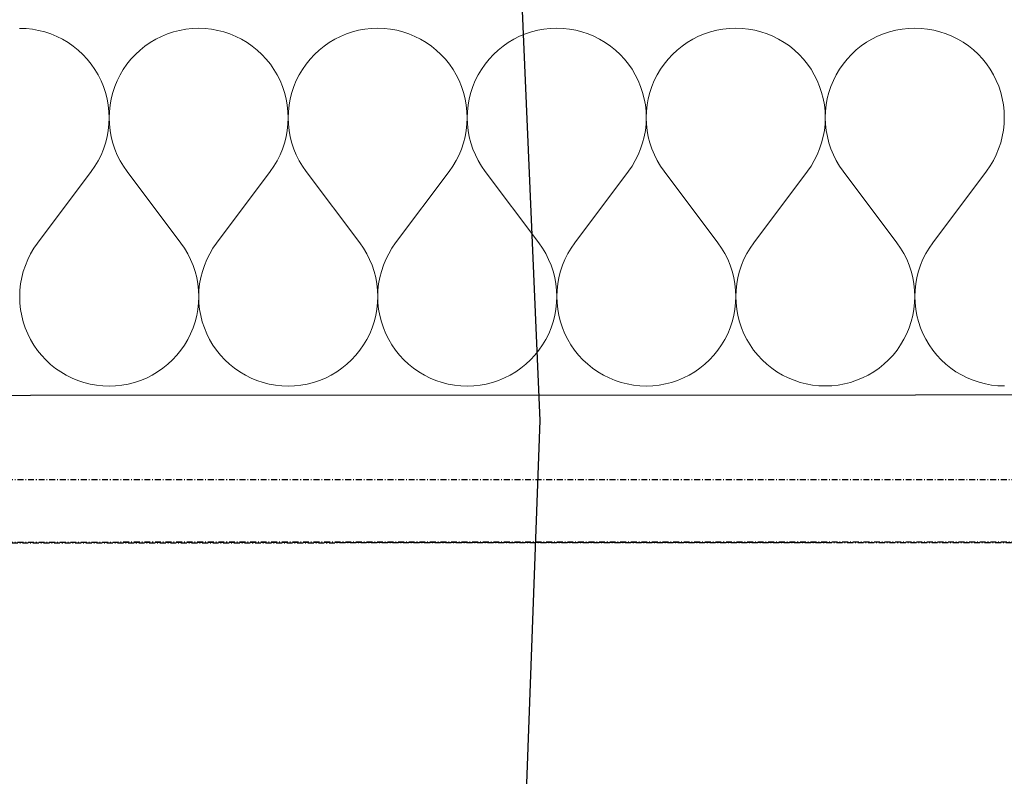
# Model space of a CAD drawing. Header units: millimetres. Extents: x -28017 to 3863, y -4271 to 20239.
# Tile 48 of 105: x -15619 to -15200, y 28 to 350. Entities that reach past the tile are written whole.
import ezdxf

# ---------------------------------------------------------------- set-up
doc = ezdxf.new("R2010")
doc.units = ezdxf.units.MM
doc.header["$MEASUREMENT"] = 0
doc.linetypes.add('Wipeout_Contour', pattern=[1000, 0, -1000])
doc.linetypes.add('Čerchovaná M', pattern=[4.5, 2.5, -0.85, 0.3, -0.85])
for name, color, linetype in [('5._POHLED ZÁPADNÍ_2_Konstrukce - nenosné', 7, 'Continuous'), ('5._POHLED ZÁPADNÍ_2_Nové_Anotace - SP', 7, 'Continuous'), ('5._POHLED ZÁPADNÍ_2_Nové_Konstrukce - nosné', 7, 'Continuous'), ('5._POHLED ZÁPADNÍ_2_Nové_Výplně – Řezové', 7, 'Continuous')]:
    doc.layers.add(name, color=color, linetype=linetype)

# ---------------------------------------------------------------- blocks, each defined once
blk = doc.blocks.new('*X3', base_point=(-28336.19, -5790.34))
at = {"layer": '5._POHLED ZÁPADNÍ_2_Nové_Výplně – Řezové', "color": 21, "linetype": 'Continuous', "lineweight": 20, "true_color": 0xffaaaa}
for p, q in [((-15616.43, 345.93), (-15619.15, 346.03)), ((-15613.73, 345.64), (-15616.43, 345.93)), ((-15611.05, 345.16), (-15613.73, 345.64)), ((-15608.41, 344.49), (-15611.05, 345.16)), ((-15605.83, 343.63), (-15608.41, 344.49)), ((-15603.32, 342.59), (-15605.83, 343.63)), ((-15556.28, 343.64), (-15558.79, 342.6)), ((-15553.7, 344.5), (-15556.28, 343.64)), ((-15551.06, 345.18), (-15553.7, 344.5)), ((-15548.38, 345.66), (-15551.06, 345.18)), ((-15545.68, 345.95), (-15548.38, 345.66)), ((-15542.96, 346.05), (-15545.68, 345.95)), ((-15540.24, 345.95), (-15542.96, 346.05)), ((-15537.54, 345.66), (-15540.24, 345.95)), ((-15534.86, 345.18), (-15537.54, 345.66)), ((-15532.22, 344.51), (-15534.86, 345.18)), ((-15529.64, 343.65), (-15532.22, 344.51)), ((-15527.13, 342.61), (-15529.64, 343.65)), ((-15480.09, 343.66), (-15482.6, 342.62)), ((-15477.51, 344.52), (-15480.09, 343.66)), ((-15474.87, 345.2), (-15477.51, 344.52)), ((-15472.19, 345.68), (-15474.87, 345.2)), ((-15469.49, 345.97), (-15472.19, 345.68)), ((-15466.77, 346.07), (-15469.49, 345.97)), ((-15464.05, 345.97), (-15466.77, 346.07)), ((-15461.35, 345.68), (-15464.05, 345.97)), ((-15458.67, 345.2), (-15461.35, 345.68)), ((-15456.03, 344.53), (-15458.67, 345.2)), ((-15453.45, 343.67), (-15456.03, 344.53)), ((-15450.94, 342.63), (-15453.45, 343.67)), ((-15403.9, 343.69), (-15406.41, 342.64)), ((-15401.32, 344.55), (-15403.9, 343.69)), ((-15398.68, 345.22), (-15401.32, 344.55)), ((-15396, 345.7), (-15398.68, 345.22)), ((-15393.3, 346), (-15396, 345.7)), ((-15390.58, 346.09), (-15393.3, 346)), ((-15387.86, 346), (-15390.58, 346.09)), ((-15385.15, 345.71), (-15387.86, 346)), ((-15382.48, 345.22), (-15385.15, 345.71)), ((-15379.84, 344.55), (-15382.48, 345.22)), ((-15377.26, 343.69), (-15379.84, 344.55)), ((-15374.75, 342.65), (-15377.26, 343.69)), ((-15327.71, 343.71), (-15330.22, 342.67)), ((-15325.12, 344.57), (-15327.71, 343.71)), ((-15322.49, 345.24), (-15325.12, 344.57)), ((-15319.81, 345.73), (-15322.49, 345.24)), ((-15317.11, 346.02), (-15319.81, 345.73)), ((-15314.39, 346.12), (-15317.11, 346.02)), ((-15311.67, 346.02), (-15314.39, 346.12)), ((-15308.96, 345.73), (-15311.67, 346.02)), ((-15306.29, 345.25), (-15308.96, 345.73)), ((-15303.65, 344.57), (-15306.29, 345.25)), ((-15301.07, 343.72), (-15303.65, 344.57)), ((-15298.56, 342.68), (-15301.07, 343.72)), ((-15251.52, 343.73), (-15254.03, 342.69)), ((-15248.93, 344.59), (-15251.52, 343.73)), ((-15246.3, 345.26), (-15248.93, 344.59)), ((-15243.62, 345.75), (-15246.3, 345.26)), ((-15240.92, 346.04), (-15243.62, 345.75)), ((-15238.2, 346.14), (-15240.92, 346.04)), ((-15235.48, 346.04), (-15238.2, 346.14)), ((-15232.77, 345.75), (-15235.48, 346.04)), ((-15230.1, 345.27), (-15232.77, 345.75)), ((-15227.46, 344.6), (-15230.1, 345.27)), ((-15224.88, 343.74), (-15227.46, 344.6)), ((-15222.37, 342.7), (-15224.88, 343.74)), ((-15600.88, 341.37), (-15603.32, 342.59)), ((-15598.55, 339.98), (-15600.88, 341.37)), ((-15596.31, 338.43), (-15598.55, 339.98)), ((-15563.56, 339.99), (-15565.8, 338.44)), ((-15561.22, 341.38), (-15563.56, 339.99)), ((-15558.79, 342.6), (-15561.22, 341.38)), ((-15524.69, 341.39), (-15527.13, 342.61)), ((-15522.35, 340), (-15524.69, 341.39)), ((-15520.12, 338.45), (-15522.35, 340)), ((-15487.37, 340.01), (-15489.6, 338.46)), ((-15485.03, 341.4), (-15487.37, 340.01)), ((-15482.6, 342.62), (-15485.03, 341.4)), ((-15448.5, 341.41), (-15450.94, 342.63)), ((-15446.16, 340.03), (-15448.5, 341.41)), ((-15443.93, 338.47), (-15446.16, 340.03)), ((-15411.18, 340.04), (-15413.41, 338.48)), ((-15408.84, 341.42), (-15411.18, 340.04)), ((-15406.41, 342.64), (-15408.84, 341.42)), ((-15372.31, 341.44), (-15374.75, 342.65)), ((-15369.97, 340.05), (-15372.31, 341.44)), ((-15367.74, 338.5), (-15369.97, 340.05)), ((-15334.99, 340.06), (-15337.22, 338.5)), ((-15332.65, 341.45), (-15334.99, 340.06)), ((-15330.22, 342.67), (-15332.65, 341.45)), ((-15296.12, 341.46), (-15298.56, 342.68)), ((-15293.78, 340.07), (-15296.12, 341.46)), ((-15291.55, 338.52), (-15293.78, 340.07)), ((-15258.8, 340.08), (-15261.03, 338.53)), ((-15256.46, 341.47), (-15258.8, 340.08)), ((-15254.03, 342.69), (-15256.46, 341.47)), ((-15219.93, 341.48), (-15222.37, 342.7)), ((-15217.59, 340.09), (-15219.93, 341.48)), ((-15215.36, 338.54), (-15217.59, 340.09)), ((-15594.19, 336.72), (-15596.31, 338.43)), ((-15592.2, 334.87), (-15594.19, 336.72)), ((-15567.91, 336.73), (-15569.9, 334.87)), ((-15565.8, 338.44), (-15567.91, 336.73)), ((-15518, 336.74), (-15520.12, 338.45)), ((-15516.01, 334.89), (-15518, 336.74)), ((-15491.72, 336.75), (-15493.71, 334.9)), ((-15489.6, 338.46), (-15491.72, 336.75)), ((-15441.81, 336.77), (-15443.93, 338.47)), ((-15439.82, 334.91), (-15441.81, 336.77)), ((-15415.53, 336.77), (-15417.52, 334.92)), ((-15413.41, 338.48), (-15415.53, 336.77)), ((-15365.62, 336.79), (-15367.74, 338.5)), ((-15363.63, 334.94), (-15365.62, 336.79)), ((-15339.34, 336.8), (-15341.33, 334.94)), ((-15337.22, 338.5), (-15339.34, 336.8)), ((-15289.43, 336.81), (-15291.55, 338.52)), ((-15287.44, 334.96), (-15289.43, 336.81)), ((-15263.15, 336.82), (-15265.14, 334.96)), ((-15261.03, 338.53), (-15263.15, 336.82)), ((-15213.24, 336.83), (-15215.36, 338.54)), ((-15211.25, 334.98), (-15213.24, 336.83)), ((-15590.35, 332.88), (-15592.2, 334.87)), ((-15588.64, 330.76), (-15590.35, 332.88)), ((-15571.75, 332.88), (-15573.46, 330.76)), ((-15569.9, 334.87), (-15571.75, 332.88)), ((-15514.16, 332.9), (-15516.01, 334.89)), ((-15512.45, 330.78), (-15514.16, 332.9)), ((-15495.56, 332.9), (-15497.27, 330.79)), ((-15493.71, 334.9), (-15495.56, 332.9)), ((-15437.97, 332.92), (-15439.82, 334.91)), ((-15436.26, 330.8), (-15437.97, 332.92)), ((-15419.37, 332.93), (-15421.08, 330.81)), ((-15417.52, 334.92), (-15419.37, 332.93)), ((-15361.78, 332.94), (-15363.63, 334.94)), ((-15360.07, 330.83), (-15361.78, 332.94)), ((-15343.18, 332.95), (-15344.89, 330.83)), ((-15341.33, 334.94), (-15343.18, 332.95)), ((-15285.59, 332.97), (-15287.44, 334.96)), ((-15283.88, 330.85), (-15285.59, 332.97)), ((-15266.99, 332.97), (-15268.7, 330.85)), ((-15265.14, 334.96), (-15266.99, 332.97)), ((-15209.39, 332.99), (-15211.25, 334.98)), ((-15207.69, 330.87), (-15209.39, 332.99)), ((-15587.09, 328.52), (-15588.64, 330.76)), ((-15585.7, 326.18), (-15587.09, 328.52)), ((-15575.01, 328.53), (-15576.4, 326.19)), ((-15573.46, 330.76), (-15575.01, 328.53)), ((-15510.9, 328.55), (-15512.45, 330.78)), ((-15509.51, 326.21), (-15510.9, 328.55)), ((-15498.82, 328.55), (-15500.21, 326.21)), ((-15497.27, 330.79), (-15498.82, 328.55)), ((-15434.71, 328.57), (-15436.26, 330.8)), ((-15433.32, 326.23), (-15434.71, 328.57)), ((-15422.63, 328.57), (-15424.02, 326.23)), ((-15421.08, 330.81), (-15422.63, 328.57)), ((-15358.52, 328.59), (-15360.07, 330.83)), ((-15357.13, 326.25), (-15358.52, 328.59)), ((-15346.44, 328.59), (-15347.83, 326.25)), ((-15344.89, 330.83), (-15346.44, 328.59)), ((-15282.33, 328.61), (-15283.88, 330.85)), ((-15280.94, 326.27), (-15282.33, 328.61)), ((-15270.25, 328.62), (-15271.64, 326.28)), ((-15268.7, 330.85), (-15270.25, 328.62)), ((-15206.14, 328.64), (-15207.69, 330.87)), ((-15204.75, 326.3), (-15206.14, 328.64)), ((-15584.48, 323.75), (-15585.7, 326.18)), ((-15583.44, 321.24), (-15584.48, 323.75)), ((-15577.61, 323.75), (-15578.65, 321.24)), ((-15576.4, 326.19), (-15577.61, 323.75)), ((-15508.29, 323.77), (-15509.51, 326.21)), ((-15507.25, 321.26), (-15508.29, 323.77)), ((-15501.42, 323.78), (-15502.46, 321.26)), ((-15500.21, 326.21), (-15501.42, 323.78)), ((-15432.1, 323.8), (-15433.32, 326.23)), ((-15431.06, 321.28), (-15432.1, 323.8)), ((-15425.23, 323.8), (-15426.27, 321.28)), ((-15424.02, 326.23), (-15425.23, 323.8)), ((-15355.91, 323.82), (-15357.13, 326.25)), ((-15354.87, 321.3), (-15355.91, 323.82)), ((-15349.04, 323.82), (-15350.08, 321.31)), ((-15347.83, 326.25), (-15349.04, 323.82)), ((-15279.72, 323.84), (-15280.94, 326.27)), ((-15278.68, 321.33), (-15279.72, 323.84)), ((-15272.85, 323.84), (-15273.89, 321.33)), ((-15271.64, 326.28), (-15272.85, 323.84)), ((-15203.53, 323.86), (-15204.75, 326.3)), ((-15202.49, 321.35), (-15203.53, 323.86)), ((-15582.58, 318.66), (-15583.44, 321.24)), ((-15581.91, 316.02), (-15582.58, 318.66)), ((-15579.51, 318.66), (-15580.18, 316.02)), ((-15578.65, 321.24), (-15579.51, 318.66)), ((-15506.39, 318.68), (-15507.25, 321.26)), ((-15505.72, 316.04), (-15506.39, 318.68)), ((-15503.32, 318.68), (-15503.99, 316.04)), ((-15502.46, 321.26), (-15503.32, 318.68)), ((-15430.2, 318.7), (-15431.06, 321.28)), ((-15429.53, 316.06), (-15430.2, 318.7)), ((-15427.13, 318.7), (-15427.8, 316.06)), ((-15426.27, 321.28), (-15427.13, 318.7)), ((-15354.01, 318.72), (-15354.87, 321.3)), ((-15353.34, 316.09), (-15354.01, 318.72)), ((-15350.94, 318.72), (-15351.61, 316.09)), ((-15350.08, 321.31), (-15350.94, 318.72)), ((-15277.82, 318.75), (-15278.68, 321.33)), ((-15277.15, 316.11), (-15277.82, 318.75)), ((-15274.75, 318.75), (-15275.42, 316.11)), ((-15273.89, 321.33), (-15274.75, 318.75)), ((-15201.63, 318.77), (-15202.49, 321.35)), ((-15200.96, 316.13), (-15201.63, 318.77)), ((-15581.43, 313.34), (-15581.91, 316.02)), ((-15580.18, 316.02), (-15580.66, 313.34)), ((-15505.24, 313.36), (-15505.72, 316.04)), ((-15503.99, 316.04), (-15504.47, 313.36)), ((-15429.05, 313.39), (-15429.53, 316.06)), ((-15427.8, 316.06), (-15428.28, 313.39)), ((-15352.86, 313.41), (-15353.34, 316.09)), ((-15351.61, 316.09), (-15352.09, 313.41)), ((-15276.67, 313.43), (-15277.15, 316.11)), ((-15275.42, 316.11), (-15275.9, 313.43)), ((-15200.48, 313.45), (-15200.96, 316.13)), ((-15581.14, 310.64), (-15581.43, 313.34)), ((-15581.04, 307.92), (-15581.14, 310.64)), ((-15580.95, 310.64), (-15581.04, 307.92)), ((-15580.66, 313.34), (-15580.95, 310.64)), ((-15504.95, 310.66), (-15505.24, 313.36)), ((-15504.85, 307.94), (-15504.95, 310.66)), ((-15504.76, 310.66), (-15504.85, 307.94)), ((-15504.47, 313.36), (-15504.76, 310.66)), ((-15428.76, 310.68), (-15429.05, 313.39)), ((-15428.66, 307.96), (-15428.76, 310.68)), ((-15428.57, 310.68), (-15428.66, 307.96)), ((-15428.28, 313.39), (-15428.57, 310.68)), ((-15352.57, 310.7), (-15352.86, 313.41)), ((-15352.47, 307.99), (-15352.57, 310.7)), ((-15352.38, 310.7), (-15352.47, 307.99)), ((-15352.09, 313.41), (-15352.38, 310.7)), ((-15276.38, 310.73), (-15276.67, 313.43)), ((-15276.28, 308.01), (-15276.38, 310.73)), ((-15276.19, 310.73), (-15276.28, 308.01)), ((-15275.9, 313.43), (-15276.19, 310.73)), ((-15200.19, 310.75), (-15200.48, 313.45)), ((-15200.09, 308.03), (-15200.19, 310.75)), ((-15581.14, 305.2), (-15581.04, 307.92)), ((-15581.04, 307.92), (-15580.94, 305.2)), ((-15504.95, 305.22), (-15504.85, 307.94)), ((-15504.85, 307.94), (-15504.75, 305.22)), ((-15428.76, 305.24), (-15428.66, 307.96)), ((-15428.66, 307.96), (-15428.56, 305.24)), ((-15352.57, 305.27), (-15352.47, 307.99)), ((-15352.47, 307.99), (-15352.37, 305.27)), ((-15276.38, 305.29), (-15276.28, 308.01)), ((-15276.28, 308.01), (-15276.18, 305.29)), ((-15200.19, 305.31), (-15200.09, 308.03)), ((-15581.92, 299.82), (-15581.43, 302.49)), ((-15581.43, 302.49), (-15581.14, 305.2)), ((-15580.94, 305.2), (-15580.65, 302.49)), ((-15580.65, 302.49), (-15580.16, 299.82)), ((-15505.73, 299.84), (-15505.24, 302.52)), ((-15505.24, 302.52), (-15504.95, 305.22)), ((-15504.75, 305.22), (-15504.46, 302.52)), ((-15504.46, 302.52), (-15503.97, 299.84)), ((-15429.54, 299.86), (-15429.05, 302.54)), ((-15429.05, 302.54), (-15428.76, 305.24)), ((-15428.56, 305.24), (-15428.27, 302.54)), ((-15428.27, 302.54), (-15427.78, 299.86)), ((-15353.35, 299.88), (-15352.86, 302.56)), ((-15352.86, 302.56), (-15352.57, 305.27)), ((-15352.37, 305.27), (-15352.08, 302.56)), ((-15352.08, 302.56), (-15351.59, 299.89)), ((-15277.16, 299.91), (-15276.67, 302.58)), ((-15276.67, 302.58), (-15276.38, 305.29)), ((-15276.18, 305.29), (-15275.89, 302.58)), ((-15275.89, 302.58), (-15275.4, 299.91)), ((-15200.97, 299.93), (-15200.48, 302.61)), ((-15200.48, 302.61), (-15200.19, 305.31)), ((-15582.59, 297.18), (-15581.92, 299.82)), ((-15580.16, 299.82), (-15579.49, 297.18)), ((-15506.4, 297.2), (-15505.73, 299.84)), ((-15503.97, 299.84), (-15503.3, 297.2)), ((-15430.21, 297.23), (-15429.54, 299.86)), ((-15427.78, 299.86), (-15427.11, 297.23)), ((-15354.02, 297.25), (-15353.35, 299.88)), ((-15351.59, 299.89), (-15350.92, 297.25)), ((-15277.83, 297.27), (-15277.16, 299.91)), ((-15275.4, 299.91), (-15274.73, 297.27)), ((-15201.64, 297.29), (-15200.97, 299.93)), ((-15584.49, 292.09), (-15583.45, 294.6)), ((-15583.45, 294.6), (-15582.59, 297.18)), ((-15579.49, 297.18), (-15578.63, 294.6)), ((-15578.63, 294.6), (-15577.58, 292.09)), ((-15508.3, 292.11), (-15507.26, 294.62)), ((-15507.26, 294.62), (-15506.4, 297.2)), ((-15503.3, 297.2), (-15502.44, 294.62)), ((-15502.44, 294.62), (-15501.39, 292.11)), ((-15432.11, 292.13), (-15431.07, 294.65)), ((-15431.07, 294.65), (-15430.21, 297.23)), ((-15427.11, 297.23), (-15426.25, 294.65)), ((-15426.25, 294.65), (-15425.2, 292.13)), ((-15355.92, 292.16), (-15354.88, 294.67)), ((-15354.88, 294.67), (-15354.02, 297.25)), ((-15350.92, 297.25), (-15350.06, 294.67)), ((-15350.06, 294.67), (-15349.01, 292.16)), ((-15279.73, 292.18), (-15278.69, 294.69)), ((-15278.69, 294.69), (-15277.83, 297.27)), ((-15274.73, 297.27), (-15273.87, 294.69)), ((-15273.87, 294.69), (-15272.82, 292.18)), ((-15203.54, 292.2), (-15202.5, 294.71)), ((-15202.5, 294.71), (-15201.64, 297.29)), ((-15587.1, 287.32), (-15585.71, 289.66)), ((-15585.71, 289.66), (-15584.49, 292.09)), ((-15577.58, 292.09), (-15576.36, 289.66)), ((-15576.36, 289.66), (-15574.97, 287.32)), ((-15510.91, 287.34), (-15509.52, 289.68)), ((-15509.52, 289.68), (-15508.3, 292.11)), ((-15501.39, 292.11), (-15500.17, 289.68)), ((-15500.17, 289.68), (-15498.78, 287.34)), ((-15434.72, 287.36), (-15433.33, 289.7)), ((-15433.33, 289.7), (-15432.11, 292.13)), ((-15425.2, 292.13), (-15423.98, 289.7)), ((-15423.98, 289.7), (-15422.59, 287.37)), ((-15358.53, 287.38), (-15357.14, 289.72)), ((-15357.14, 289.72), (-15355.92, 292.16)), ((-15349.01, 292.16), (-15347.79, 289.73)), ((-15347.79, 289.73), (-15346.4, 287.39)), ((-15282.34, 287.41), (-15280.95, 289.75)), ((-15280.95, 289.75), (-15279.73, 292.18)), ((-15272.82, 292.18), (-15271.6, 289.75)), ((-15271.6, 289.75), (-15270.21, 287.41)), ((-15206.15, 287.43), (-15204.76, 289.77)), ((-15204.76, 289.77), (-15203.54, 292.2)), ((-15611.5, 254.6), (-15588.66, 285.08)), ((-15588.66, 285.08), (-15587.1, 287.32)), ((-15574.97, 287.32), (-15573.42, 285.09)), ((-15550.55, 254.62), (-15573.42, 285.09)), ((-15535.31, 254.62), (-15512.47, 285.11)), ((-15512.47, 285.11), (-15510.91, 287.34)), ((-15498.78, 287.34), (-15497.23, 285.11)), ((-15474.36, 254.64), (-15497.23, 285.11)), ((-15459.12, 254.64), (-15436.28, 285.13)), ((-15436.28, 285.13), (-15434.72, 287.36)), ((-15422.59, 287.37), (-15421.04, 285.13)), ((-15398.17, 254.66), (-15421.04, 285.13)), ((-15382.93, 254.67), (-15360.08, 285.15)), ((-15360.08, 285.15), (-15358.53, 287.38)), ((-15346.4, 287.39), (-15344.85, 285.15)), ((-15321.98, 254.69), (-15344.85, 285.15)), ((-15306.74, 254.69), (-15283.89, 285.17)), ((-15283.89, 285.17), (-15282.34, 287.41)), ((-15270.21, 287.41), (-15268.66, 285.18)), ((-15245.79, 254.71), (-15268.66, 285.18)), ((-15230.55, 254.71), (-15207.7, 285.2)), ((-15207.7, 285.2), (-15206.15, 287.43)), ((-15613.06, 252.37), (-15614.45, 250.03)), ((-15611.5, 254.6), (-15613.06, 252.37)), ((-15549, 252.39), (-15550.55, 254.62)), ((-15547.61, 250.05), (-15549, 252.39)), ((-15536.87, 252.39), (-15538.26, 250.05)), ((-15535.31, 254.62), (-15536.87, 252.39)), ((-15472.81, 252.41), (-15474.36, 254.64)), ((-15471.42, 250.07), (-15472.81, 252.41)), ((-15460.68, 252.41), (-15462.07, 250.07)), ((-15459.12, 254.64), (-15460.68, 252.41)), ((-15396.62, 252.43), (-15398.17, 254.66)), ((-15395.23, 250.09), (-15396.62, 252.43)), ((-15384.49, 252.43), (-15385.88, 250.09)), ((-15382.93, 254.67), (-15384.49, 252.43)), ((-15320.43, 252.45), (-15321.98, 254.69)), ((-15319.04, 250.11), (-15320.43, 252.45)), ((-15308.3, 252.46), (-15309.68, 250.12)), ((-15306.74, 254.69), (-15308.3, 252.46)), ((-15244.24, 252.47), (-15245.79, 254.71)), ((-15242.84, 250.14), (-15244.24, 252.47)), ((-15232.1, 252.48), (-15233.49, 250.14)), ((-15230.55, 254.71), (-15232.1, 252.48)), ((-15615.67, 247.6), (-15616.71, 245.08)), ((-15614.45, 250.03), (-15615.67, 247.6)), ((-15546.39, 247.62), (-15547.61, 250.05)), ((-15545.34, 245.1), (-15546.39, 247.62)), ((-15539.48, 247.62), (-15540.52, 245.1)), ((-15538.26, 250.05), (-15539.48, 247.62)), ((-15470.2, 247.64), (-15471.42, 250.07)), ((-15469.15, 245.13), (-15470.2, 247.64)), ((-15463.28, 247.64), (-15464.33, 245.13)), ((-15462.07, 250.07), (-15463.28, 247.64)), ((-15394.01, 247.66), (-15395.23, 250.09)), ((-15392.96, 245.15), (-15394.01, 247.66)), ((-15387.09, 247.66), (-15388.14, 245.15)), ((-15385.88, 250.09), (-15387.09, 247.66)), ((-15317.81, 247.68), (-15319.04, 250.11)), ((-15316.77, 245.17), (-15317.81, 247.68)), ((-15310.9, 247.69), (-15311.95, 245.17)), ((-15309.68, 250.12), (-15310.9, 247.69)), ((-15241.62, 247.71), (-15242.84, 250.14)), ((-15240.58, 245.19), (-15241.62, 247.71)), ((-15234.71, 247.71), (-15235.76, 245.19)), ((-15233.49, 250.14), (-15234.71, 247.71)), ((-15616.71, 245.08), (-15617.57, 242.5)), ((-15544.48, 242.52), (-15545.34, 245.1)), ((-15540.52, 245.1), (-15541.38, 242.52)), ((-15468.29, 242.55), (-15469.15, 245.13)), ((-15464.33, 245.13), (-15465.19, 242.55)), ((-15392.1, 242.57), (-15392.96, 245.15)), ((-15388.14, 245.15), (-15389, 242.57)), ((-15315.91, 242.59), (-15316.77, 245.17)), ((-15311.95, 245.17), (-15312.81, 242.59)), ((-15239.72, 242.61), (-15240.58, 245.19)), ((-15235.76, 245.19), (-15236.62, 242.61)), ((-15618.24, 239.87), (-15618.73, 237.19)), ((-15617.57, 242.5), (-15618.24, 239.87)), ((-15543.8, 239.89), (-15544.48, 242.52)), ((-15543.32, 237.21), (-15543.8, 239.89)), ((-15542.05, 239.89), (-15542.54, 237.21)), ((-15541.38, 242.52), (-15542.05, 239.89)), ((-15467.61, 239.91), (-15468.29, 242.55)), ((-15467.13, 237.23), (-15467.61, 239.91)), ((-15465.86, 239.91), (-15466.35, 237.23)), ((-15465.19, 242.55), (-15465.86, 239.91)), ((-15391.42, 239.93), (-15392.1, 242.57)), ((-15390.94, 237.26), (-15391.42, 239.93)), ((-15389.67, 239.93), (-15390.16, 237.26)), ((-15389, 242.57), (-15389.67, 239.93)), ((-15315.23, 239.95), (-15315.91, 242.59)), ((-15314.75, 237.28), (-15315.23, 239.95)), ((-15313.48, 239.96), (-15313.96, 237.28)), ((-15312.81, 242.59), (-15313.48, 239.96)), ((-15239.04, 239.98), (-15239.72, 242.61)), ((-15238.56, 237.3), (-15239.04, 239.98)), ((-15237.29, 239.98), (-15237.77, 237.3)), ((-15236.62, 242.61), (-15237.29, 239.98)), ((-15618.73, 237.19), (-15619.02, 234.48)), ((-15543.03, 234.51), (-15543.32, 237.21)), ((-15542.54, 237.21), (-15542.83, 234.51)), ((-15466.84, 234.53), (-15467.13, 237.23)), ((-15466.35, 237.23), (-15466.64, 234.53)), ((-15390.64, 234.55), (-15390.94, 237.26)), ((-15390.16, 237.26), (-15390.45, 234.55)), ((-15314.45, 234.57), (-15314.75, 237.28)), ((-15313.96, 237.28), (-15314.26, 234.57)), ((-15238.26, 234.6), (-15238.56, 237.3)), ((-15237.77, 237.3), (-15238.07, 234.6)), ((-15619.02, 234.48), (-15619.12, 231.77)), ((-15619.12, 231.77), (-15619.02, 229.05)), ((-15542.93, 231.79), (-15543.03, 234.51)), ((-15543.02, 229.07), (-15542.93, 231.79)), ((-15542.83, 234.51), (-15542.93, 231.79)), ((-15542.93, 231.79), (-15542.83, 229.07)), ((-15466.74, 231.81), (-15466.84, 234.53)), ((-15466.83, 229.09), (-15466.74, 231.81)), ((-15466.64, 234.53), (-15466.74, 231.81)), ((-15466.74, 231.81), (-15466.64, 229.09)), ((-15390.55, 231.83), (-15390.64, 234.55)), ((-15390.64, 229.11), (-15390.55, 231.83)), ((-15390.45, 234.55), (-15390.55, 231.83)), ((-15390.55, 231.83), (-15390.45, 229.11)), ((-15314.35, 231.85), (-15314.45, 234.57)), ((-15314.45, 229.14), (-15314.35, 231.85)), ((-15314.26, 234.57), (-15314.35, 231.85)), ((-15314.35, 231.85), (-15314.26, 229.14)), ((-15238.16, 231.88), (-15238.26, 234.6)), ((-15238.26, 229.16), (-15238.16, 231.88)), ((-15238.07, 234.6), (-15238.16, 231.88)), ((-15238.16, 231.88), (-15238.07, 229.16)), ((-15619.02, 229.05), (-15618.73, 226.34)), ((-15618.73, 226.34), (-15618.25, 223.66)), ((-15543.79, 223.69), (-15543.31, 226.36)), ((-15543.31, 226.36), (-15543.02, 229.07)), ((-15542.83, 229.07), (-15542.54, 226.36)), ((-15542.54, 226.36), (-15542.06, 223.69)), ((-15467.6, 223.71), (-15467.12, 226.39)), ((-15467.12, 226.39), (-15466.83, 229.09)), ((-15466.64, 229.09), (-15466.35, 226.39)), ((-15466.35, 226.39), (-15465.87, 223.71)), ((-15391.41, 223.73), (-15390.93, 226.41)), ((-15390.93, 226.41), (-15390.64, 229.11)), ((-15390.45, 229.11), (-15390.16, 226.41)), ((-15390.16, 226.41), (-15389.68, 223.73)), ((-15315.22, 223.75), (-15314.74, 226.43)), ((-15314.74, 226.43), (-15314.45, 229.14)), ((-15314.26, 229.14), (-15313.97, 226.43)), ((-15313.97, 226.43), (-15313.49, 223.75)), ((-15239.03, 223.78), (-15238.55, 226.45)), ((-15238.55, 226.45), (-15238.26, 229.16)), ((-15238.07, 229.16), (-15237.78, 226.45)), ((-15237.78, 226.45), (-15237.3, 223.78)), ((-15618.25, 223.66), (-15617.58, 221.03)), ((-15544.46, 221.05), (-15543.79, 223.69)), ((-15542.06, 223.69), (-15541.39, 221.05)), ((-15468.27, 221.07), (-15467.6, 223.71)), ((-15465.87, 223.71), (-15465.19, 221.07)), ((-15392.08, 221.09), (-15391.41, 223.73)), ((-15389.68, 223.73), (-15389, 221.09)), ((-15315.89, 221.12), (-15315.22, 223.75)), ((-15313.49, 223.75), (-15312.81, 221.12)), ((-15239.7, 221.14), (-15239.03, 223.78)), ((-15237.3, 223.78), (-15236.62, 221.14)), ((-15617.58, 221.03), (-15616.72, 218.45)), ((-15616.72, 218.45), (-15615.68, 215.93)), ((-15546.36, 215.95), (-15545.32, 218.47)), ((-15545.32, 218.47), (-15544.46, 221.05)), ((-15541.39, 221.05), (-15540.53, 218.47)), ((-15540.53, 218.47), (-15539.49, 215.95)), ((-15470.17, 215.98), (-15469.13, 218.49)), ((-15469.13, 218.49), (-15468.27, 221.07)), ((-15465.19, 221.07), (-15464.34, 218.49)), ((-15464.34, 218.49), (-15463.3, 215.98)), ((-15393.98, 216), (-15392.94, 218.51)), ((-15392.94, 218.51), (-15392.08, 221.09)), ((-15389, 221.09), (-15388.15, 218.51)), ((-15388.15, 218.51), (-15387.11, 216)), ((-15317.79, 216.02), (-15316.75, 218.53)), ((-15316.75, 218.53), (-15315.89, 221.12)), ((-15312.81, 221.12), (-15311.96, 218.54)), ((-15311.96, 218.54), (-15310.91, 216.02)), ((-15241.59, 216.04), (-15240.56, 218.56)), ((-15240.56, 218.56), (-15239.7, 221.14)), ((-15236.62, 221.14), (-15235.76, 218.56)), ((-15235.76, 218.56), (-15234.72, 216.04)), ((-15615.68, 215.93), (-15614.46, 213.5)), ((-15547.57, 213.52), (-15546.36, 215.95)), ((-15539.49, 215.95), (-15538.27, 213.52)), ((-15471.38, 213.54), (-15470.17, 215.98)), ((-15463.3, 215.98), (-15462.08, 213.54)), ((-15395.19, 213.56), (-15393.98, 216)), ((-15387.11, 216), (-15385.89, 213.57)), ((-15319, 213.59), (-15317.79, 216.02)), ((-15310.91, 216.02), (-15309.7, 213.59)), ((-15242.81, 213.61), (-15241.59, 216.04)), ((-15234.72, 216.04), (-15233.51, 213.61)), ((-15614.46, 213.5), (-15613.07, 211.16)), ((-15613.07, 211.16), (-15611.52, 208.92)), ((-15550.51, 208.94), (-15548.96, 211.18)), ((-15548.96, 211.18), (-15547.57, 213.52)), ((-15538.27, 213.52), (-15536.88, 211.18)), ((-15536.88, 211.18), (-15535.33, 208.95)), ((-15474.32, 208.97), (-15472.77, 211.2)), ((-15472.77, 211.2), (-15471.38, 213.54)), ((-15462.08, 213.54), (-15460.69, 211.2)), ((-15460.69, 211.2), (-15459.14, 208.97)), ((-15398.13, 208.99), (-15396.58, 211.22)), ((-15396.58, 211.22), (-15395.19, 213.56)), ((-15385.89, 213.57), (-15384.5, 211.23)), ((-15384.5, 211.23), (-15382.95, 208.99)), ((-15321.94, 209.01), (-15320.39, 211.25)), ((-15320.39, 211.25), (-15319, 213.59)), ((-15309.7, 213.59), (-15308.31, 211.25)), ((-15308.31, 211.25), (-15306.76, 209.01)), ((-15245.75, 209.03), (-15244.2, 211.27)), ((-15244.2, 211.27), (-15242.81, 213.61)), ((-15233.51, 213.61), (-15232.12, 211.27)), ((-15232.12, 211.27), (-15230.57, 209.04)), ((-15611.52, 208.92), (-15609.81, 206.81)), ((-15609.81, 206.81), (-15607.96, 204.82)), ((-15554.07, 204.83), (-15552.21, 206.82)), ((-15552.21, 206.82), (-15550.51, 208.94)), ((-15535.33, 208.95), (-15533.62, 206.83)), ((-15533.62, 206.83), (-15531.77, 204.84)), ((-15477.88, 204.85), (-15476.02, 206.85)), ((-15476.02, 206.85), (-15474.32, 208.97)), ((-15459.14, 208.97), (-15457.43, 206.85)), ((-15457.43, 206.85), (-15455.58, 204.86)), ((-15401.69, 204.88), (-15399.83, 206.87)), ((-15399.83, 206.87), (-15398.13, 208.99)), ((-15382.95, 208.99), (-15381.24, 206.87)), ((-15381.24, 206.87), (-15379.39, 204.88)), ((-15325.5, 204.9), (-15323.64, 206.89)), ((-15323.64, 206.89), (-15321.94, 209.01)), ((-15306.76, 209.01), (-15305.05, 206.9)), ((-15305.05, 206.9), (-15303.2, 204.9)), ((-15249.31, 204.92), (-15247.45, 206.91)), ((-15247.45, 206.91), (-15245.75, 209.03)), ((-15230.57, 209.04), (-15228.86, 206.92)), ((-15228.86, 206.92), (-15227.01, 204.93)), ((-15607.96, 204.82), (-15605.97, 202.96)), ((-15605.97, 202.96), (-15603.85, 201.25)), ((-15603.85, 201.25), (-15601.62, 199.7)), ((-15560.41, 199.72), (-15558.17, 201.27)), ((-15558.17, 201.27), (-15556.06, 202.98)), ((-15556.06, 202.98), (-15554.07, 204.83)), ((-15531.77, 204.84), (-15529.78, 202.98)), ((-15529.78, 202.98), (-15527.66, 201.28)), ((-15527.66, 201.28), (-15525.42, 199.73)), ((-15484.22, 199.74), (-15481.98, 201.29)), ((-15481.98, 201.29), (-15479.87, 203)), ((-15479.87, 203), (-15477.88, 204.85)), ((-15455.58, 204.86), (-15453.59, 203.01)), ((-15453.59, 203.01), (-15451.47, 201.3)), ((-15451.47, 201.3), (-15449.23, 199.75)), ((-15408.03, 199.76), (-15405.79, 201.31)), ((-15405.79, 201.31), (-15403.68, 203.02)), ((-15403.68, 203.02), (-15401.69, 204.88)), ((-15379.39, 204.88), (-15377.4, 203.03)), ((-15377.4, 203.03), (-15375.28, 201.32)), ((-15375.28, 201.32), (-15373.04, 199.77)), ((-15331.84, 199.78), (-15329.6, 201.34)), ((-15329.6, 201.34), (-15327.49, 203.04)), ((-15327.49, 203.04), (-15325.5, 204.9)), ((-15303.2, 204.9), (-15301.21, 203.05)), ((-15301.21, 203.05), (-15299.09, 201.34)), ((-15299.09, 201.34), (-15296.85, 199.79)), ((-15255.65, 199.8), (-15253.41, 201.36)), ((-15253.41, 201.36), (-15251.3, 203.07)), ((-15251.3, 203.07), (-15249.31, 204.92)), ((-15227.01, 204.93), (-15225.02, 203.07)), ((-15225.02, 203.07), (-15222.9, 201.37)), ((-15222.9, 201.37), (-15220.66, 199.82)), ((-15601.62, 199.7), (-15599.28, 198.31)), ((-15599.28, 198.31), (-15596.84, 197.1)), ((-15596.84, 197.1), (-15594.33, 196.06)), ((-15567.69, 196.06), (-15565.18, 197.11)), ((-15565.18, 197.11), (-15562.75, 198.33)), ((-15562.75, 198.33), (-15560.41, 199.72)), ((-15525.42, 199.73), (-15523.08, 198.34)), ((-15523.08, 198.34), (-15520.65, 197.12)), ((-15520.65, 197.12), (-15518.14, 196.08)), ((-15491.5, 196.09), (-15488.99, 197.13)), ((-15488.99, 197.13), (-15486.56, 198.35)), ((-15486.56, 198.35), (-15484.22, 199.74)), ((-15449.23, 199.75), (-15446.89, 198.36)), ((-15446.89, 198.36), (-15444.46, 197.14)), ((-15444.46, 197.14), (-15441.95, 196.1)), ((-15415.31, 196.11), (-15412.8, 197.15)), ((-15412.8, 197.15), (-15410.37, 198.37)), ((-15410.37, 198.37), (-15408.03, 199.76)), ((-15373.04, 199.77), (-15370.7, 198.38)), ((-15370.7, 198.38), (-15368.27, 197.16)), ((-15368.27, 197.16), (-15365.76, 196.12)), ((-15339.12, 196.13), (-15336.61, 197.17)), ((-15336.61, 197.17), (-15334.18, 198.39)), ((-15334.18, 198.39), (-15331.84, 199.78)), ((-15296.85, 199.79), (-15294.51, 198.4)), ((-15294.51, 198.4), (-15292.08, 197.19)), ((-15292.08, 197.19), (-15289.57, 196.15)), ((-15262.93, 196.15), (-15260.42, 197.2)), ((-15260.42, 197.2), (-15257.99, 198.42)), ((-15257.99, 198.42), (-15255.65, 199.8)), ((-15220.66, 199.82), (-15218.32, 198.43)), ((-15218.32, 198.43), (-15215.89, 197.21)), ((-15215.89, 197.21), (-15213.38, 196.17)), ((-15594.33, 196.06), (-15591.75, 195.2)), ((-15591.75, 195.2), (-15589.11, 194.53)), ((-15589.11, 194.53), (-15586.43, 194.04)), ((-15586.43, 194.04), (-15583.73, 193.75)), ((-15583.73, 193.75), (-15581.01, 193.66)), ((-15581.01, 193.66), (-15578.29, 193.75)), ((-15578.29, 193.75), (-15575.59, 194.05)), ((-15575.59, 194.05), (-15572.91, 194.53)), ((-15572.91, 194.53), (-15570.27, 195.2)), ((-15570.27, 195.2), (-15567.69, 196.06)), ((-15518.14, 196.08), (-15515.56, 195.22)), ((-15515.56, 195.22), (-15512.92, 194.55)), ((-15512.92, 194.55), (-15510.24, 194.07)), ((-15510.24, 194.07), (-15507.54, 193.78)), ((-15507.54, 193.78), (-15504.82, 193.68)), ((-15504.82, 193.68), (-15502.1, 193.78)), ((-15502.1, 193.78), (-15499.4, 194.07)), ((-15499.4, 194.07), (-15496.72, 194.55)), ((-15496.72, 194.55), (-15494.08, 195.23)), ((-15494.08, 195.23), (-15491.5, 196.09)), ((-15441.95, 196.1), (-15439.37, 195.24)), ((-15439.37, 195.24), (-15436.73, 194.57)), ((-15436.73, 194.57), (-15434.05, 194.09)), ((-15434.05, 194.09), (-15431.35, 193.8)), ((-15431.35, 193.8), (-15428.63, 193.7)), ((-15428.63, 193.7), (-15425.91, 193.8)), ((-15425.91, 193.8), (-15423.21, 194.09)), ((-15423.21, 194.09), (-15420.53, 194.58)), ((-15420.53, 194.58), (-15417.89, 195.25)), ((-15417.89, 195.25), (-15415.31, 196.11)), ((-15365.76, 196.12), (-15363.18, 195.27)), ((-15363.18, 195.27), (-15360.54, 194.59)), ((-15360.54, 194.59), (-15357.86, 194.11)), ((-15357.86, 194.11), (-15355.16, 193.82)), ((-15355.16, 193.82), (-15352.44, 193.72)), ((-15352.44, 193.72), (-15349.72, 193.82)), ((-15349.72, 193.82), (-15347.02, 194.11)), ((-15347.02, 194.11), (-15344.34, 194.6)), ((-15344.34, 194.6), (-15341.7, 195.27)), ((-15341.7, 195.27), (-15339.12, 196.13)), ((-15289.57, 196.15), (-15286.99, 195.29)), ((-15286.99, 195.29), (-15284.35, 194.62)), ((-15284.35, 194.62), (-15281.67, 194.13)), ((-15281.67, 194.13), (-15278.97, 193.84)), ((-15278.97, 193.84), (-15276.25, 193.75)), ((-15276.25, 193.75), (-15273.53, 193.84)), ((-15273.53, 193.84), (-15270.82, 194.14)), ((-15270.82, 194.14), (-15268.15, 194.62)), ((-15268.15, 194.62), (-15265.51, 195.29)), ((-15265.51, 195.29), (-15262.93, 196.15)), ((-15213.38, 196.17), (-15210.8, 195.31)), ((-15210.8, 195.31), (-15208.16, 194.64)), ((-15208.16, 194.64), (-15205.48, 194.16)), ((-15205.48, 194.16), (-15202.78, 193.87)), ((-15202.78, 193.87), (-15200.06, 193.77))]:
    blk.add_line(p, q, dxfattribs=at)

msp = doc.modelspace()

# ---------------------------------------------------------------- linework, layer by layer
at = {"layer": '5._POHLED ZÁPADNÍ_2_Nové_Konstrukce - nosné', "color": 1, "linetype": 'Čerchovaná M', "lineweight": 25}
for p, q in [((-10060.03, 128.79), (-16004.97, 127.04)), ((-10060.03, 128.7), (-16004.97, 126.95))]:
    msp.add_line(p, q, dxfattribs=at)
at = {"layer": '5._POHLED ZÁPADNÍ_2_Nové_Konstrukce - nosné', "color": 1, "linetype": 'Čerchovaná M', "lineweight": 25, "flags": 128}
for points in [[(-10060.04, 155.35), (-16004.97, 153.6)], [(-16004.97, 126.87), (-10060.03, 128.62)]]:
    msp.add_lwpolyline(points, dxfattribs=at)

# ---------------------------------------------------------------- wipeouts: each hides what was drawn before it
at = {"color": 254, "linetype": 'Wipeout_Contour', "lineweight": 0, "ltscale": 61715.391257}
msp.add_wipeout([(-14861.24, 350.06), (-15991.35, 349.73), (-15991.31, 189.73), (-14861.2, 190.06)], dxfattribs=at).dxf.layer = '5._POHLED ZÁPADNÍ_2_Nové_Výplně – Řezové'

# ---------------------------------------------------------------- next in the draw order: linework, layer by layer
at = {"layer": '5._POHLED ZÁPADNÍ_2_Nové_Anotace - SP', "color": 1, "linetype": 'Continuous', "lineweight": 25, "flags": 128}
msp.add_lwpolyline([(-15406.92, 393.15), (-15397.7, 179), (-15404.25, 1.22), (-15413.82, -74.79), (-15427.79, -142.61), (-15446.31, -202.54), (-15469.53, -254.89), (-15497.62, -299.95), (-15530.72, -338.03), (-15568.98, -369.42), (-15612.56, -394.43), (-15661.6, -413.36), (-15716.28, -426.51), (-15776.73, -434.18), (-15843.1, -436.67)], dxfattribs=at)
at = {"layer": '5._POHLED ZÁPADNÍ_2_Nové_Konstrukce - nosné', "color": 1, "linetype": 'Continuous', "lineweight": 25, "flags": 128}
msp.add_lwpolyline([(-15991.31, 189.73), (-14861.2, 190.06)], dxfattribs=at)

# ---------------------------------------------------------------- next in the draw order: block references
at = {"layer": '5._POHLED ZÁPADNÍ_2_Konstrukce - nenosné', "color": 9, "linetype": 'Continuous', "lineweight": 13}
msp.add_blockref('*X3', (-28336.19, -5790.34), dxfattribs=at)

doc.saveas('drawing.dxf')
